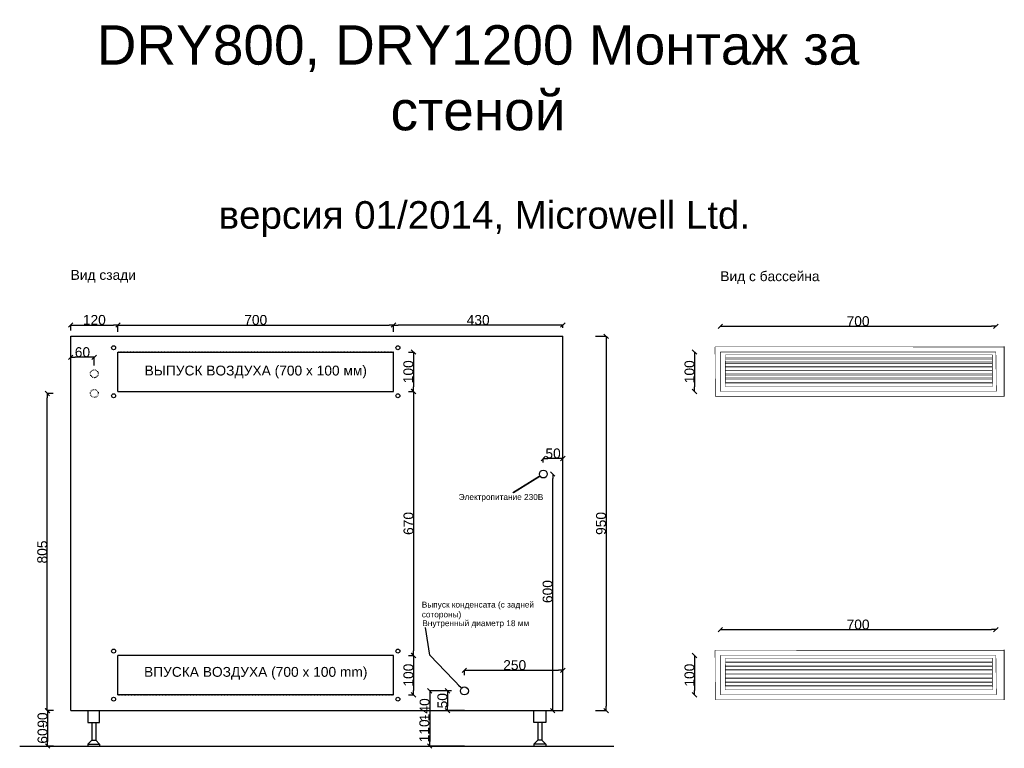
# Model space of a CAD drawing. Extents: x -130 to 2545, y -124 to 3094.
# Tile 2 of 2: x -130 to 2371, y 1244 to 3094. Entities that reach past the tile are written whole.
import ezdxf

# ---------------------------------------------------------------- set-up
doc = ezdxf.new("R2010")
doc.units = 0
doc.header["$MEASUREMENT"] = 0
doc.linetypes.add('Achse', pattern=[11.5, 0, -4, 7.5, 0])
doc.linetypes.add('Hustě  tečkovaná', pattern=[3.75, 1.25, -2.5])
for name, color, linetype in [('Oblouky a kružnice', 7, 'Continuous'), ('Popisky', 7, 'Continuous'), ('Textové bloky', 7, 'Continuous'), ('Čáry', 7, 'Continuous')]:
    doc.layers.add(name, color=color, linetype=linetype)
doc.styles.add('GENERATED_STYLE_1', font='ARIAL.ttf')
doc.styles.add('GENERATED_STYLE_2', font='ARIAL.ttf')
doc.styles.get("Standard").update_dxf_attribs({"font": 'txt', "bigfont": 'BIGFONT.SHX'})
doc.dimstyles.new('Dimstyle_703', dxfattribs={"dimtxt": 0.18, "dimasz": 9.12, "dimexe": 0.18, "dimexo": 0.0625, "dimgap": 0.09, "dimtad": 0, "dimtih": 1, "dimtoh": 1, "dimdec": 4, "dimzin": 0, "dimdsep": 46, "dimtxsty": 'Standard', "dimcen": 0.09, "dimadec": 0, "dimazin": 0, "dimtfac": 1, "dimtdec": 4, "dimtmove": 0, "dimatfit": 0, "dimldrblk": 'ARROWHEAD_5', "dimfxl": 1, "dimtolj": 1, "dimtzin": 0, "dimarcsym": 0})
doc.dimstyles.new('Peter', dxfattribs={"dimtxt": 25, "dimasz": 11.4, "dimexe": 0.18, "dimexo": 0, "dimgap": 0.09, "dimtad": 1, "dimdec": 0, "dimlfac": 0.9995, "dimzin": 0, "dimdsep": 46, "dimtxsty": 'GENERATED_STYLE_1', "dimblk": 'ARROWHEAD_6', "dimblk1": 'ARROWHEAD_6', "dimblk2": 'ARROWHEAD_6', "dimcen": 0.09, "dimclrd": 7, "dimclre": 7, "dimclrt": 7, "dimazin": 0, "dimtfac": 1, "dimtdec": 4, "dimtmove": 0, "dimatfit": 0, "dimfxl": 1, "dimtolj": 1, "dimtzin": 0, "dimarcsym": 0})

# ---------------------------------------------------------------- blocks, each defined once
blk = doc.blocks.new('ARROWHEAD_6')
at = {"color": 0, "linetype": 'Continuous'}
for p, q in [((0, 0), (-1, 0)), ((-0.5, -0.5), (0.5, 0.5))]:
    blk.add_line(p, q, dxfattribs=at)
blk = doc.blocks.new('*D54')
at = {"color": 7, "linetype": 'Continuous', "lineweight": -2}
for p, q in [((-44.1, 1340), (-58.8, 1340)), ((-58.7, 1328.6), (-58.7, 1261.4)), ((-44.1, 1250), (-58.8, 1250))]:
    blk.add_line(p, q, dxfattribs=at)
at = {"layer": 'Defpoints', "color": 0}
for p in [(-44.1, 1340), (-58.7, 1250), (-44.1, 1250)]:
    blk.add_point(p, dxfattribs=at)
at = {"color": 7, "lineweight": -2, "xscale": 11.4, "yscale": 11.4, "zscale": 11.4}
for p, rotation in [((-58.7, 1340), 90), ((-58.7, 1250), 270)]:
    blk.add_blockref('ARROWHEAD_6', p, dxfattribs=dict(at, rotation=rotation))
at = {"color": 7, "linetype": 'Continuous', "lineweight": 0, "insert": (-71.5, 1316), "char_height": 25, "attachment_point": 5, "rotation": 90, "style": 'GENERATED_STYLE_1'}
blk.add_mtext('\\A1;90', dxfattribs=at)
blk = doc.blocks.new('*D55')
at = {"color": 7, "linetype": 'Continuous', "lineweight": -2}
for p, q in [((-44.7, 2145), (-59.6, 2145)), ((-59.4, 1351.4), (-59.4, 2133.6)), ((-44.1, 1340), (-59.6, 1340))]:
    blk.add_line(p, q, dxfattribs=at)
at = {"layer": 'Defpoints', "color": 0}
for p in [(-59.4, 2145), (-44.7, 2145), (-44.1, 1340)]:
    blk.add_point(p, dxfattribs=at)
at = {"color": 7, "lineweight": -2, "xscale": 11.4, "yscale": 11.4, "zscale": 11.4}
for p, rotation in [((-59.4, 2145), 90), ((-59.4, 1340), 270)]:
    blk.add_blockref('ARROWHEAD_6', p, dxfattribs=dict(at, rotation=rotation))
at = {"color": 7, "linetype": 'Continuous', "lineweight": 0, "insert": (-72.2, 1742.5), "char_height": 25, "attachment_point": 5, "rotation": 90, "style": 'GENERATED_STYLE_1'}
blk.add_mtext('\\A1;805', dxfattribs=at)
blk = doc.blocks.new('*D58')
at = {"color": 7, "linetype": 'Continuous', "lineweight": -2}
for p, q in [((0, 2195), (0, 2236.9)), ((48.3, 2236.7), (11.4, 2236.7)), ((59.7, 2216), (59.7, 2236.9))]:
    blk.add_line(p, q, dxfattribs=at)
at = {"layer": 'Defpoints', "color": 0}
for p in [(0, 2236.7), (59.7, 2216), (0, 2195)]:
    blk.add_point(p, dxfattribs=at)
at = {"color": 7, "lineweight": -2, "xscale": 11.4, "yscale": 11.4, "zscale": 11.4, "rotation": 180}
blk.add_blockref('ARROWHEAD_6', (0, 2236.7), dxfattribs=at)
at = {"color": 7, "lineweight": -2, "xscale": 11.4, "yscale": 11.4, "zscale": 11.4}
blk.add_blockref('ARROWHEAD_6', (59.7, 2236.7), dxfattribs=at)
at = {"color": 7, "linetype": 'Continuous', "lineweight": 0, "insert": (29.8, 2249.6), "char_height": 25, "attachment_point": 5, "style": 'GENERATED_STYLE_1'}
blk.add_mtext('\\A1;60', dxfattribs=at)
blk = doc.blocks.new('*D59')
at = {"color": 7, "linetype": 'Continuous', "lineweight": -2}
for p, q in [((0, 2304.4), (0, 2318.8)), ((11.4, 2318.6), (108.6, 2318.6)), ((120, 2301.6), (120, 2318.8))]:
    blk.add_line(p, q, dxfattribs=at)
at = {"layer": 'Defpoints', "color": 0}
for p in [(0, 2304.4), (120, 2318.6), (120, 2301.6)]:
    blk.add_point(p, dxfattribs=at)
at = {"color": 7, "lineweight": -2, "xscale": 11.4, "yscale": 11.4, "zscale": 11.4, "rotation": 180}
blk.add_blockref('ARROWHEAD_6', (0, 2318.6), dxfattribs=at)
at = {"color": 7, "lineweight": -2, "xscale": 11.4, "yscale": 11.4, "zscale": 11.4}
blk.add_blockref('ARROWHEAD_6', (120, 2318.6), dxfattribs=at)
at = {"color": 7, "linetype": 'Continuous', "lineweight": 0, "insert": (60, 2331.5), "char_height": 25, "attachment_point": 5, "style": 'GENERATED_STYLE_1'}
blk.add_mtext('\\A1;120', dxfattribs=at)
blk = doc.blocks.new('*D60')
at = {"color": 7, "linetype": 'Continuous', "lineweight": -2}
for p, q in [((120, 2318.6), (120, 2318.8)), ((131.4, 2318.6), (808.6, 2318.6)), ((820, 2301.6), (820, 2318.8))]:
    blk.add_line(p, q, dxfattribs=at)
at = {"layer": 'Defpoints', "color": 0}
for p in [(120, 2318.6), (820, 2318.6), (820, 2301.6)]:
    blk.add_point(p, dxfattribs=at)
at = {"color": 7, "lineweight": -2, "xscale": 11.4, "yscale": 11.4, "zscale": 11.4, "rotation": 180}
blk.add_blockref('ARROWHEAD_6', (120, 2318.6), dxfattribs=at)
at = {"color": 7, "lineweight": -2, "xscale": 11.4, "yscale": 11.4, "zscale": 11.4}
blk.add_blockref('ARROWHEAD_6', (820, 2318.6), dxfattribs=at)
at = {"color": 7, "linetype": 'Continuous', "lineweight": 0, "insert": (470, 2331.4), "char_height": 25, "attachment_point": 5, "style": 'GENERATED_STYLE_1'}
blk.add_mtext('\\A1;700', dxfattribs=at)
blk = doc.blocks.new('*D61')
at = {"color": 7, "linetype": 'Continuous', "lineweight": -2}
for p, q in [((820, 2318.6), (820, 2318.8)), ((1238.6, 2318.6), (831.4, 2318.6)), ((1250, 2311.6), (1250, 2318.8))]:
    blk.add_line(p, q, dxfattribs=at)
at = {"layer": 'Defpoints', "color": 0}
for p in [(820, 2318.6), (820, 2318.6), (1250, 2311.6)]:
    blk.add_point(p, dxfattribs=at)
at = {"color": 7, "lineweight": -2, "xscale": 11.4, "yscale": 11.4, "zscale": 11.4, "rotation": 180}
blk.add_blockref('ARROWHEAD_6', (820, 2318.6), dxfattribs=at)
at = {"color": 7, "lineweight": -2, "xscale": 11.4, "yscale": 11.4, "zscale": 11.4}
blk.add_blockref('ARROWHEAD_6', (1250, 2318.6), dxfattribs=at)
at = {"color": 7, "linetype": 'Continuous', "lineweight": 0, "insert": (1035, 2331.4), "char_height": 25, "attachment_point": 5, "style": 'GENERATED_STYLE_1'}
blk.add_mtext('\\A1;430', dxfattribs=at)
blk = doc.blocks.new('*D62')
at = {"color": 7, "linetype": 'Continuous', "lineweight": -2}
for p, q in [((858.1, 2250), (870.7, 2250)), ((870.6, 2238.6), (870.6, 2161.4)), ((858.1, 2150), (870.7, 2150))]:
    blk.add_line(p, q, dxfattribs=at)
at = {"layer": 'Defpoints', "color": 0}
for p in [(858.1, 2250), (858.1, 2150), (870.6, 2150)]:
    blk.add_point(p, dxfattribs=at)
at = {"color": 7, "lineweight": -2, "xscale": 11.4, "yscale": 11.4, "zscale": 11.4}
for p, rotation in [((870.6, 2250), 90), ((870.6, 2150), 270)]:
    blk.add_blockref('ARROWHEAD_6', p, dxfattribs=dict(at, rotation=rotation))
at = {"color": 7, "linetype": 'Continuous', "lineweight": 0, "insert": (857.7, 2200), "char_height": 25, "attachment_point": 5, "rotation": 90, "style": 'GENERATED_STYLE_1'}
blk.add_mtext('\\A1;100', dxfattribs=at)
blk = doc.blocks.new('*D63')
at = {"color": 7, "linetype": 'Continuous', "lineweight": -2}
for p, q in [((858.3, 2150), (871.1, 2150)), ((871, 2138.6), (871, 1491.4)), ((858.3, 1480), (871.1, 1480))]:
    blk.add_line(p, q, dxfattribs=at)
at = {"layer": 'Defpoints', "color": 0}
for p in [(858.3, 2150), (858.3, 1480), (871, 1480)]:
    blk.add_point(p, dxfattribs=at)
at = {"color": 7, "lineweight": -2, "xscale": 11.4, "yscale": 11.4, "zscale": 11.4}
for p, rotation in [((871, 2150), 90), ((871, 1480), 270)]:
    blk.add_blockref('ARROWHEAD_6', p, dxfattribs=dict(at, rotation=rotation))
at = {"color": 7, "linetype": 'Continuous', "lineweight": 0, "insert": (858.1, 1815), "char_height": 25, "attachment_point": 5, "rotation": 90, "style": 'GENERATED_STYLE_1'}
blk.add_mtext('\\A1;670', dxfattribs=at)
blk = doc.blocks.new('*D64')
at = {"color": 7, "linetype": 'Continuous', "lineweight": -2}
for p, q in [((858.3, 1480), (870.9, 1480)), ((870.7, 1468.6), (870.7, 1391.4)), ((858.2, 1380), (870.9, 1380))]:
    blk.add_line(p, q, dxfattribs=at)
at = {"layer": 'Defpoints', "color": 0}
for p in [(858.3, 1480), (858.2, 1380), (870.7, 1380)]:
    blk.add_point(p, dxfattribs=at)
at = {"color": 7, "lineweight": -2, "xscale": 11.4, "yscale": 11.4, "zscale": 11.4}
for p, rotation in [((870.7, 1480), 90), ((870.7, 1380), 270)]:
    blk.add_blockref('ARROWHEAD_6', p, dxfattribs=dict(at, rotation=rotation))
at = {"color": 7, "linetype": 'Continuous', "lineweight": 0, "insert": (857.9, 1430), "char_height": 25, "attachment_point": 5, "rotation": 90, "style": 'GENERATED_STYLE_1'}
blk.add_mtext('\\A1;100', dxfattribs=at)
blk = doc.blocks.new('*D65')
at = {"color": 7, "linetype": 'Continuous', "lineweight": -2}
for p, q in [((1000, 1429.5), (1000, 1442.6)), ((1011.4, 1442.4), (1238.6, 1442.4)), ((1250, 1390), (1250, 1442.6))]:
    blk.add_line(p, q, dxfattribs=at)
at = {"layer": 'Defpoints', "color": 0}
for p in [(1000, 1429.5), (1250, 1442.4), (1250, 1390)]:
    blk.add_point(p, dxfattribs=at)
at = {"color": 7, "lineweight": -2, "xscale": 11.4, "yscale": 11.4, "zscale": 11.4, "rotation": 180}
blk.add_blockref('ARROWHEAD_6', (1000, 1442.4), dxfattribs=at)
at = {"color": 7, "lineweight": -2, "xscale": 11.4, "yscale": 11.4, "zscale": 11.4}
blk.add_blockref('ARROWHEAD_6', (1250, 1442.4), dxfattribs=at)
at = {"color": 7, "linetype": 'Continuous', "lineweight": 0, "insert": (1127.8, 1455.3), "char_height": 25, "attachment_point": 5, "style": 'GENERATED_STYLE_1'}
blk.add_mtext('\\A1;250', dxfattribs=at)
blk = doc.blocks.new('*D66')
at = {"color": 7, "linetype": 'Continuous', "lineweight": -2}
for p, q in [((967.6, 1390), (956.9, 1390)), ((957, 1378.6), (957, 1351.4)), ((1000, 1340), (956.9, 1340))]:
    blk.add_line(p, q, dxfattribs=at)
at = {"layer": 'Defpoints', "color": 0}
for p in [(967.6, 1390), (957, 1340), (1000, 1340)]:
    blk.add_point(p, dxfattribs=at)
at = {"color": 7, "lineweight": -2, "xscale": 11.4, "yscale": 11.4, "zscale": 11.4}
for p, rotation in [((957, 1390), 90), ((957, 1340), 270)]:
    blk.add_blockref('ARROWHEAD_6', p, dxfattribs=dict(at, rotation=rotation))
at = {"color": 7, "linetype": 'Continuous', "lineweight": 0, "insert": (944.2, 1365), "char_height": 25, "attachment_point": 5, "rotation": 90, "style": 'GENERATED_STYLE_1'}
blk.add_mtext('\\A1;50', dxfattribs=at)
blk = doc.blocks.new('*D67')
at = {"color": 7, "linetype": 'Continuous', "lineweight": -2}
for p, q in [((956.9, 1390), (911.7, 1390)), ((911.8, 1378.6), (911.8, 1261.4)), ((1000, 1250), (911.7, 1250))]:
    blk.add_line(p, q, dxfattribs=at)
at = {"layer": 'Defpoints', "color": 0}
for p in [(956.9, 1390), (911.8, 1250), (1000, 1250)]:
    blk.add_point(p, dxfattribs=at)
at = {"color": 7, "lineweight": -2, "xscale": 11.4, "yscale": 11.4, "zscale": 11.4}
for p, rotation in [((911.8, 1390), 90), ((911.8, 1250), 270)]:
    blk.add_blockref('ARROWHEAD_6', p, dxfattribs=dict(at, rotation=rotation))
at = {"color": 7, "linetype": 'Continuous', "lineweight": 0, "insert": (899, 1342.1), "char_height": 25, "attachment_point": 5, "rotation": 90, "style": 'GENERATED_STYLE_1'}
blk.add_mtext('\\A1;140', dxfattribs=at)
blk = doc.blocks.new('*D69')
at = {"color": 7, "linetype": 'Continuous', "lineweight": -2}
for p, q in [((1224.1, 1940.4), (1224.4, 1940.4)), ((1224.3, 1351.4), (1224.3, 1929)), ((1218.6, 1340), (1224.4, 1340))]:
    blk.add_line(p, q, dxfattribs=at)
at = {"layer": 'Defpoints', "color": 0}
for p in [(1224.1, 1940.4), (1224.3, 1940.4), (1218.6, 1340)]:
    blk.add_point(p, dxfattribs=at)
at = {"color": 7, "lineweight": -2, "xscale": 11.4, "yscale": 11.4, "zscale": 11.4}
for p, rotation in [((1224.3, 1940.4), 90), ((1224.3, 1340), 270)]:
    blk.add_blockref('ARROWHEAD_6', p, dxfattribs=dict(at, rotation=rotation))
at = {"color": 7, "linetype": 'Continuous', "lineweight": 0, "insert": (1211.4, 1642.1), "char_height": 25, "attachment_point": 5, "rotation": 90, "style": 'GENERATED_STYLE_1'}
blk.add_mtext('\\A1;600', dxfattribs=at)
blk = doc.blocks.new('*D70')
at = {"color": 7, "linetype": 'Continuous', "lineweight": -2}
for p, q in [((1200.4, 1970), (1200.4, 1979.9)), ((1238.6, 1979.7), (1211.8, 1979.7)), ((1250, 1938.1), (1250, 1979.9))]:
    blk.add_line(p, q, dxfattribs=at)
at = {"layer": 'Defpoints', "color": 0}
for p in [(1200.4, 1979.7), (1200.4, 1970), (1250, 1938.1)]:
    blk.add_point(p, dxfattribs=at)
at = {"color": 7, "lineweight": -2, "xscale": 11.4, "yscale": 11.4, "zscale": 11.4, "rotation": 180}
blk.add_blockref('ARROWHEAD_6', (1200.4, 1979.7), dxfattribs=at)
at = {"color": 7, "lineweight": -2, "xscale": 11.4, "yscale": 11.4, "zscale": 11.4}
blk.add_blockref('ARROWHEAD_6', (1250, 1979.7), dxfattribs=at)
at = {"color": 7, "linetype": 'Continuous', "lineweight": 0, "insert": (1225.2, 1992.6), "char_height": 25, "attachment_point": 5, "style": 'GENERATED_STYLE_1'}
blk.add_mtext('\\A1;50', dxfattribs=at)
blk = doc.blocks.new('*D74')
at = {"color": 7, "linetype": 'Continuous', "lineweight": -2}
for p, q in [((1332.6, 2290), (1360.2, 2290)), ((1360, 2278.6), (1360, 1351.4)), ((1333.2, 1340), (1360.2, 1340))]:
    blk.add_line(p, q, dxfattribs=at)
at = {"layer": 'Defpoints', "color": 0}
for p in [(1332.6, 2290), (1333.2, 1340), (1360, 1340)]:
    blk.add_point(p, dxfattribs=at)
at = {"color": 7, "lineweight": -2, "xscale": 11.4, "yscale": 11.4, "zscale": 11.4}
for p, rotation in [((1360, 2290), 90), ((1360, 1340), 270)]:
    blk.add_blockref('ARROWHEAD_6', p, dxfattribs=dict(at, rotation=rotation))
at = {"color": 7, "linetype": 'Continuous', "lineweight": 0, "insert": (1347.1, 1815), "char_height": 25, "attachment_point": 5, "rotation": 90, "style": 'GENERATED_STYLE_1'}
blk.add_mtext('\\A1;950', dxfattribs=at)
blk = doc.blocks.new('*D214')
at = {"color": 7, "linetype": 'Continuous', "lineweight": -2}
for p, q in [((1650, 2315.4), (1650, 2315.6)), ((1661.4, 2315.4), (2338.6, 2315.4)), ((2350, 2315.6), (2350, 2315.2))]:
    blk.add_line(p, q, dxfattribs=at)
at = {"layer": 'Defpoints', "color": 0}
for p in [(1650, 2315.4), (2350, 2315.6), (2350, 2315.4)]:
    blk.add_point(p, dxfattribs=at)
at = {"color": 7, "lineweight": -2, "xscale": 11.4, "yscale": 11.4, "zscale": 11.4, "rotation": 180}
blk.add_blockref('ARROWHEAD_6', (1650, 2315.4), dxfattribs=at)
at = {"color": 7, "lineweight": -2, "xscale": 11.4, "yscale": 11.4, "zscale": 11.4}
blk.add_blockref('ARROWHEAD_6', (2350, 2315.4), dxfattribs=at)
at = {"color": 7, "linetype": 'Continuous', "lineweight": 0, "insert": (2000, 2328.3), "char_height": 25, "attachment_point": 5, "style": 'GENERATED_STYLE_1'}
blk.add_mtext('\\A1;700', dxfattribs=at)
blk = doc.blocks.new('*D215')
at = {"color": 7, "linetype": 'Continuous', "lineweight": -2}
for p, q in [((1584.6, 2250), (1584.5, 2250)), ((1584.6, 2238.6), (1584.6, 2161.4)), ((1584.5, 2150), (1584.8, 2150))]:
    blk.add_line(p, q, dxfattribs=at)
at = {"layer": 'Defpoints', "color": 0}
for p in [(1584.6, 2250), (1584.5, 2150), (1584.6, 2150)]:
    blk.add_point(p, dxfattribs=at)
at = {"color": 7, "lineweight": -2, "xscale": 11.4, "yscale": 11.4, "zscale": 11.4}
for p, rotation in [((1584.6, 2250), 90), ((1584.6, 2150), 270)]:
    blk.add_blockref('ARROWHEAD_6', p, dxfattribs=dict(at, rotation=rotation))
at = {"color": 7, "linetype": 'Continuous', "lineweight": 0, "insert": (1571.8, 2200), "char_height": 25, "attachment_point": 5, "rotation": 90, "style": 'GENERATED_STYLE_1'}
blk.add_mtext('\\A1;100', dxfattribs=at)
blk = doc.blocks.new('*D219')
at = {"color": 7, "linetype": 'Continuous', "lineweight": -2}
for p, q in [((1650, 1545.4), (1650, 1545.6)), ((1661.4, 1545.4), (2338.6, 1545.4)), ((2350, 1545.6), (2350, 1545.2))]:
    blk.add_line(p, q, dxfattribs=at)
at = {"layer": 'Defpoints', "color": 0}
for p in [(1650, 1545.4), (2350, 1545.6), (2350, 1545.4)]:
    blk.add_point(p, dxfattribs=at)
at = {"color": 7, "lineweight": -2, "xscale": 11.4, "yscale": 11.4, "zscale": 11.4, "rotation": 180}
blk.add_blockref('ARROWHEAD_6', (1650, 1545.4), dxfattribs=at)
at = {"color": 7, "lineweight": -2, "xscale": 11.4, "yscale": 11.4, "zscale": 11.4}
blk.add_blockref('ARROWHEAD_6', (2350, 1545.4), dxfattribs=at)
at = {"color": 7, "linetype": 'Continuous', "lineweight": 0, "insert": (2000, 1558.3), "char_height": 25, "attachment_point": 5, "style": 'GENERATED_STYLE_1'}
blk.add_mtext('\\A1;700', dxfattribs=at)
blk = doc.blocks.new('*D220')
at = {"color": 7, "linetype": 'Continuous', "lineweight": -2}
for p, q in [((1584.6, 1480), (1584.5, 1480)), ((1584.6, 1468.6), (1584.6, 1391.4)), ((1584.5, 1380), (1584.8, 1380))]:
    blk.add_line(p, q, dxfattribs=at)
at = {"layer": 'Defpoints', "color": 0}
for p in [(1584.6, 1480), (1584.5, 1380), (1584.6, 1380)]:
    blk.add_point(p, dxfattribs=at)
at = {"color": 7, "lineweight": -2, "xscale": 11.4, "yscale": 11.4, "zscale": 11.4}
for p, rotation in [((1584.6, 1480), 90), ((1584.6, 1380), 270)]:
    blk.add_blockref('ARROWHEAD_6', p, dxfattribs=dict(at, rotation=rotation))
at = {"color": 7, "linetype": 'Continuous', "lineweight": 0, "insert": (1571.8, 1430), "char_height": 25, "attachment_point": 5, "rotation": 90, "style": 'GENERATED_STYLE_1'}
blk.add_mtext('\\A1;100', dxfattribs=at)
blk = doc.blocks.new('ARROWHEAD_5')
at = {"color": 0, "linetype": 'Continuous'}
blk.add_line((0, 0), (-1, 0), dxfattribs=at)
blk.add_solid([(-1, 0.2679), (0, 0), (-1, -0.2679), (-1, 0.2679)], dxfattribs=at)

msp = doc.modelspace()

# ---------------------------------------------------------------- linework, layer by layer
at = {"linetype": 'Continuous', "lineweight": 0}
for p, q in [((2370.8, 2137.5), (2370.8, 2264)), ((2370.8, 1367.5), (2370.8, 1494))]:
    msp.add_line(p, q, dxfattribs=at)
at = {"layer": 'Oblouky a kružnice', "color": 7, "linetype": 'Continuous'}
for centre, radius in [((109, 2261), 5), ((831, 2261), 5), ((109, 2139), 5), ((831, 2139), 5), ((1200.4, 1940.4), 10), ((109, 1491), 5), ((831, 1491), 5), ((1000, 1390), 10), ((109, 1369), 5), ((831, 1369), 5)]:
    msp.add_circle(centre, radius, dxfattribs=at)
at = {"layer": 'Oblouky a kružnice', "color": 7, "linetype": 'Hustě  tečkovaná'}
for centre in [(60, 2195), (60, 2145)]:
    msp.add_circle(centre, 10, dxfattribs=at)
at = {"layer": 'Čáry', "color": 7, "linetype": 'Continuous'}
for p, q in [((0, 1340), (0, 2290)), ((0, 2290), (1250, 2290)), ((1250, 1340), (1250, 2290)), ((120, 2250), (820, 2250)), ((120, 2150), (120, 2250)), ((820, 2150), (820, 2250)), ((120, 2150), (820, 2150)), ((1123.3, 1893.3), (1190.2, 1935.2)), ((1125.1, 1893.2), (1192, 1935.1)), ((120, 1380), (120, 1480)), ((820, 1480), (120, 1480)), ((120, 1380), (120, 1480)), ((820, 1380), (820, 1480)), ((820, 1380), (120, 1380)), ((0, 1340), (1250, 1340)), ((43.5, 1340), (43.5, 1310)), ((73.5, 1310), (73.5, 1340)), ((1176.5, 1310), (1176.5, 1340)), ((1206.5, 1340), (1206.5, 1310)), ((43.5, 1310), (73.5, 1310)), ((53.5, 1310), (53.5, 1265)), ((63.5, 1310), (63.5, 1265)), ((1206.5, 1310), (1176.5, 1310)), ((1186.5, 1310), (1186.5, 1265)), ((1196.5, 1309.9), (1196.5, 1265)), ((43.5, 1255), (53.5, 1265)), ((43.5, 1255), (43.5, 1250)), ((43.5, 1255), (73.5, 1255)), ((53.5, 1265), (63.5, 1265)), ((73.5, 1255), (63.5, 1265)), ((73.5, 1255), (73.5, 1250)), ((1176.5, 1255), (1186.5, 1265)), ((1206.5, 1255), (1176.5, 1255)), ((1176.5, 1255), (1176.5, 1250)), ((1196.5, 1265), (1186.5, 1265)), ((1206.5, 1255), (1196.5, 1265)), ((1206.5, 1255), (1206.5, 1250)), ((-129.6, 1250), (1379.6, 1250))]:
    msp.add_line(p, q, dxfattribs=at)
at = {"layer": 'Čáry', "color": 7, "linetype": 'Hustě  tečkovaná'}
for p, q in [((820, 2250), (120, 2250)), ((120, 2150), (120, 2250)), ((820, 2150), (820, 2250)), ((120, 2150), (820, 2150)), ((820, 1480), (120, 1480)), ((820, 1380), (820, 1480)), ((120, 1380), (820, 1380))]:
    msp.add_line(p, q, dxfattribs=at)
at = {"layer": 'Čáry', "color": 7, "linetype": 'Continuous', "const_width": 1.25}
for points in [[(1636.6, 2263.2), (1637.5, 2137.5)], [(1636.6, 2263.2), (2370, 2263)], [(1663.1, 2243.1), (1662.5, 2162.5)], [(1663.1, 2243.1), (2340.9, 2243.1)], [(1663.1, 2235.4), (2341.1, 2235.4)], [(1663.1, 2232.4), (2341.1, 2232.4)], [(2341.2, 2162.5), (2340.9, 2243.1)], [(1662.5, 2202.5), (2340.3, 2202.5)], [(1663.1, 2224.6), (2341.3, 2224.6)], [(1663.1, 2221.6), (2341.4, 2221.6)], [(1663.1, 2213.8), (2341.5, 2213.8)], [(1663.1, 2210.8), (2341.6, 2210.8)], [(1663.1, 2203.1), (2341.8, 2203.1)], [(1662.5, 2194.8), (2340.4, 2194.8)], [(1662.5, 2191.8), (2340.5, 2191.8)], [(1662.5, 2184), (2340.7, 2184)], [(1662.5, 2181), (2340.7, 2181)], [(1662.5, 2173.2), (2340.9, 2173.2)], [(1662.5, 2170.2), (2341, 2170.2)], [(1662.5, 2162.5), (2341.2, 2162.5)], [(1637.5, 2137.5), (2370.8, 2137.5)], [(1636.6, 1493.2), (1637.5, 1367.5)], [(1636.6, 1493.2), (2370, 1493)], [(1663.1, 1473.1), (1662.5, 1392.5)], [(1663.1, 1473.1), (2340.9, 1473.1)], [(1663.1, 1465.4), (2341.1, 1465.4)], [(1663.1, 1462.4), (2341.1, 1462.4)], [(1663.1, 1454.6), (2341.3, 1454.6)], [(1663.1, 1451.6), (2341.4, 1451.6)], [(2341.2, 1392.5), (2340.9, 1473.1)], [(1662.5, 1432.5), (2340.3, 1432.5)], [(1663.1, 1443.8), (2341.5, 1443.8)], [(1663.1, 1440.8), (2341.6, 1440.8)], [(1663.1, 1433.1), (2341.8, 1433.1)], [(1662.5, 1424.8), (2340.4, 1424.8)], [(1662.5, 1421.8), (2340.5, 1421.8)], [(1662.5, 1414), (2340.7, 1414)], [(1662.5, 1411), (2340.7, 1411)], [(1662.5, 1403.2), (2340.9, 1403.2)], [(1662.5, 1400.2), (2341, 1400.2)], [(1662.5, 1392.5), (2341.2, 1392.5)], [(1637.5, 1367.5), (2370.8, 1367.5)]]:
    msp.add_lwpolyline(points, dxfattribs=at)
at = {"layer": 'Čáry', "color": 7, "linetype": 'Achse', "const_width": 1.25}
for points in [[(1650, 2250), (1650, 2150)], [(1650, 2250), (2350, 2250)], [(2351.1, 2150), (2350, 2250)], [(1650, 2150), (2351.1, 2150)], [(1650, 1480), (1650, 1380)], [(1650, 1480), (2350, 1480)], [(2351.1, 1380), (2350, 1480)], [(1650, 1380), (2351.1, 1380)]]:
    msp.add_lwpolyline(points, dxfattribs=at)

# ---------------------------------------------------------------- texts
at = {"linetype": 'Continuous', "lineweight": 0, "char_height": 61.635, "width": 75.503, "attachment_point": 1, "rotation": 90, "style": 'GENERATED_STYLE_2'}
for s, insert in [('{\\H0.405612x;110-}', (885.6, 1259.5)), ('{\\H0.405612x;60-}', (-84.2, 1256.1))]:
    msp.add_mtext(s, dxfattribs=dict(at, insert=insert))
at = {"layer": 'Popisky', "color": 7, "char_height": 15, "attachment_point": 4, "style": 'GENERATED_STYLE_1'}
for s, insert, width in [('{ Электропитание 230В}', (979.6, 1879.9), 268.897), ('{Выпуск конденсата (с задней сотороны)}', (891.8, 1594.3), 362.347)]:
    msp.add_mtext(s, dxfattribs=dict(at, insert=insert, width=width))
at = {"layer": 'Textové bloky', "color": 7, "style": 'GENERATED_STYLE_1'}
for s, insert, char_height, width, attachment_point in [('{DRY800, DRY1200 Монтаж за стеной}', (1034.5, 2945.5), 100, 2162.716, 5), ('{версия 01/2014, Microwell Ltd.}', (1050.7, 2587.5), 70, 2542.923, 5), ('{Вид сзади}', (0, 2458.3), 25, 1107.706, 1), ('{Вид с бассейна}', (1650, 2455), 25, 1107.706, 1), ('{ВЫПУСК ВОЗДУХА (700 x 100 мм)}', (470, 2199.3), 25, 700, 5), ('{Внутренный диаметр 18 мм}', (893.2, 1569.3), 15, 612.526, 1), ('{ВПУСКА ВОЗДУХА (700 x 100 mm)}', (470, 1434.5), 25, 700, 5)]:
    msp.add_mtext(s, dxfattribs=dict(at, insert=insert, char_height=char_height, width=width, attachment_point=attachment_point))

# ---------------------------------------------------------------- dimensions: what is measured, and where the dimension line sits
at = {"linetype": 'Continuous', "lineweight": 0}
for base, p1, p2, picture, middle in [((120, 2318.6), (0, 2304.4), (120, 2301.6), '*D59', (60, 2331.5)), ((820, 2318.6), (120, 2318.6), (820, 2301.6), '*D60', (470, 2331.4)), ((820, 2318.6), (1250, 2311.6), (820, 2318.6), '*D61', (1035, 2331.4)), ((2350, 2315.4), (1650, 2315.4), (2350, 2315.6), '*D214', (2000, 2328.3)), ((0, 2236.7), (59.7, 2216), (0, 2195), '*D58', (29.8, 2249.6)), ((1200.4, 1979.7), (1250, 1938.1), (1200.4, 1970), '*D70', (1225.2, 1992.6)), ((2350, 1545.4), (1650, 1545.4), (2350, 1545.6), '*D219', (2000, 1558.3))]:
    dim = msp.add_linear_dim(base=base, p1=p1, p2=p2, dimstyle='Peter', dxfattribs=at)
    dim.commit()
    dim.dimension.update_dxf_attribs({"geometry": picture, "text_midpoint": middle})
for base, p1, p2, picture, middle in [((1360, 1340), (1332.6, 2290), (1333.2, 1340), '*D74', (1347.1, 1815)), ((870.6, 2150), (858.1, 2250), (858.1, 2150), '*D62', (857.7, 2200)), ((1584.6, 2150), (1584.6, 2250), (1584.5, 2150), '*D215', (1571.8, 2200)), ((871, 1480), (858.3, 2150), (858.3, 1480), '*D63', (858.1, 1815)), ((-59.4, 2145), (-44.1, 1340), (-44.7, 2145), '*D55', (-72.2, 1742.5)), ((870.7, 1380), (858.3, 1480), (858.2, 1380), '*D64', (857.9, 1430)), ((1584.6, 1380), (1584.6, 1480), (1584.5, 1380), '*D220', (1571.8, 1430))]:
    dim = msp.add_linear_dim(base=base, p1=p1, p2=p2, angle=90, dimstyle='Peter', dxfattribs=at)
    dim.commit()
    dim.dimension.update_dxf_attribs({"geometry": picture, "text_midpoint": middle})
for base, p1, p2, picture, middle in [((1224.3, 1940.4), (1218.6, 1340), (1224.1, 1940.4), '*D69', (1224.3, 1642.1)), ((911.8, 1250), (956.9, 1390), (1000, 1250), '*D67', (911.8, 1342.1)), ((957, 1340), (967.6, 1390), (1000, 1340), '*D66', (957, 1365)), ((-58.7, 1250), (-44.1, 1340), (-44.1, 1250), '*D54', (-58.7, 1316))]:
    dim = msp.add_linear_dim(base=base, p1=p1, p2=p2, angle=90, dimstyle='Peter', dxfattribs=at)
    dim.commit()
    dim.dimension.update_dxf_attribs({"geometry": picture, "text_midpoint": middle, "dimtype": 160})
dim = msp.add_linear_dim(base=(1250, 1442.4), p1=(1000, 1429.5), p2=(1250, 1390), dimstyle='Peter', dxfattribs=at)
dim.commit()
dim.dimension.update_dxf_attribs({"geometry": '*D65', "text_midpoint": (1127.8, 1442.4), "dimtype": 160})

# ---------------------------------------------------------------- leaders
at = {"layer": 'Popisky', "color": 7, "linetype": 'Continuous'}
msp.add_leader([(991.4, 1397.4), (911.8, 1481), (901.3, 1551.2)], dimstyle='Dimstyle_703', dxfattribs=at)

doc.saveas('drawing.dxf')
